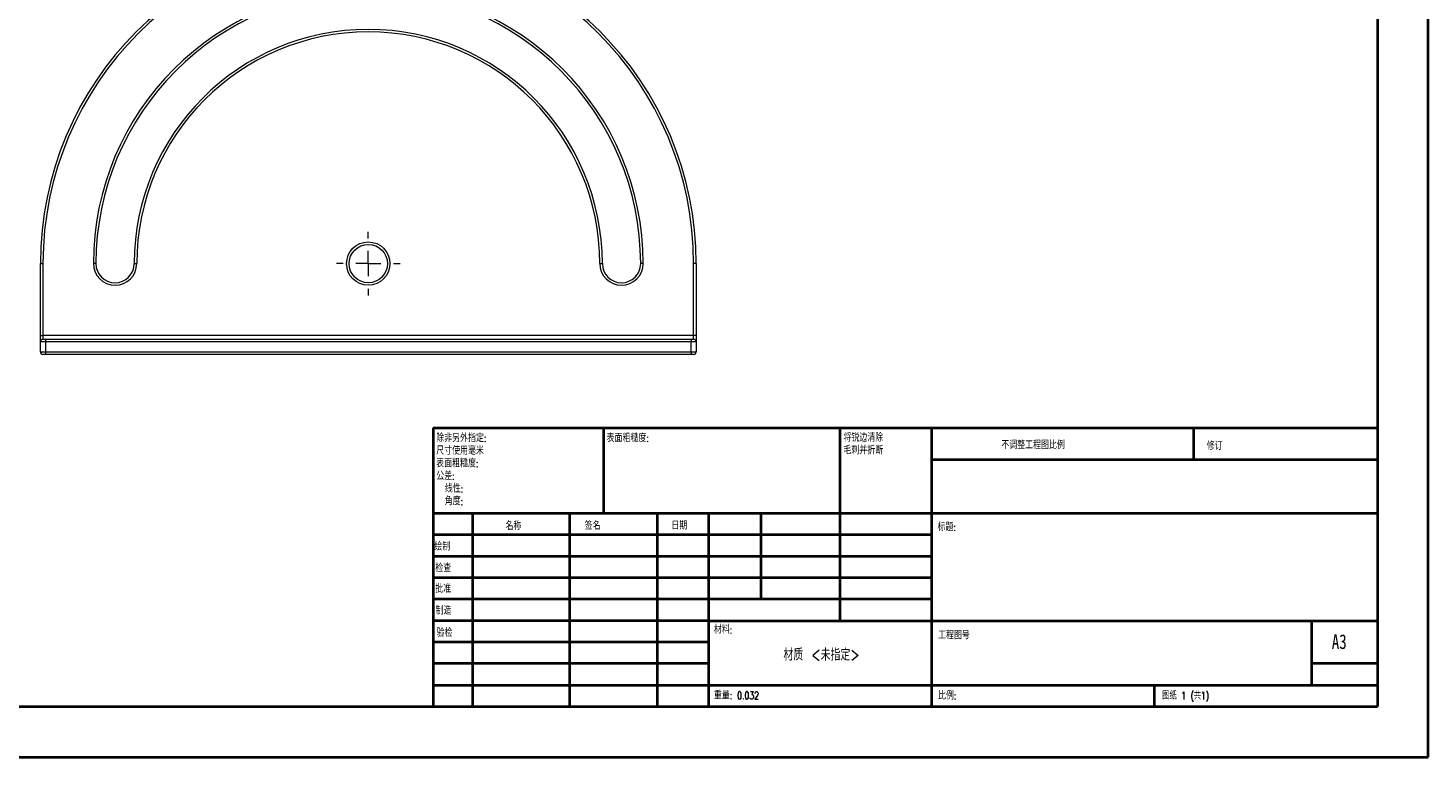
# Model space of a CAD drawing. Header units: millimetres. Extents: x 0 to 420, y 0 to 297.
# Tile 2 of 3: x 143 to 420, y 0 to 145. Entities that reach past the tile are written whole.
import ezdxf

# ---------------------------------------------------------------- set-up
doc = ezdxf.new("R2010")
doc.units = ezdxf.units.MM
doc.styles.add('SLDTEXTSTYLE0', font='TXT', dxfattribs={"width": 0.75, "bigfont": 'bigfont'})
doc.styles.add('SLDTEXTSTYLE1', font='TXT', dxfattribs={"width": 0.75})
doc.styles.add('SLDTEXTSTYLE2', font='TXT', dxfattribs={"width": 0.694444, "bigfont": 'bigfont'})

# ---------------------------------------------------------------- blocks, each defined once
blk = doc.blocks.new('SW_NOTE_0')
at = {"color": 0, "linetype": 'Continuous', "lineweight": 0, "char_height": 1.5, "attachment_point": 1, "style": 'SLDTEXTSTYLE0'}
for s, insert in [('\\M+18FAB锐边\\M+190B4\\M+18F9C', (0, 1.93)), ('\\M+196D1\\M+18E68\\M+19BF3\\M+190DC\\M+19266', (0, -0.57))]:
    blk.add_mtext(s, dxfattribs=dict(at, insert=insert))
blk = doc.blocks.new('SW_NOTE_1')
at = {"color": 0, "linetype": 'Continuous', "lineweight": 0, "char_height": 1.5, "attachment_point": 1, "style": 'SLDTEXTSTYLE0'}
for s, insert in [('\\M+18F9C\\M+194F1另\\M+18A4F\\M+18E77\\M+192E8:', (0, 1.93)), ('\\M+18EDA\\M+190A1\\M+18E67\\M+19770\\M+19F7C\\M+195C4', (0, -0.57)), ('\\M+1955C\\M+196CA\\M+19165糙\\M+19378:', (0, -3.07)), ('\\M+18CF6\\M+18DB7:', (0, -5.57)), ('线\\M+190AB:', (1.69, -8.07)), ('\\M+18A70\\M+19378:', (1.69, -10.57))]:
    blk.add_mtext(s, dxfattribs=dict(at, insert=insert))
blk = doc.blocks.new('SW_CENTERMARKSYMBOL_0')
at = {"color": 0, "linetype": 'Continuous', "lineweight": 0}
for p, q in [((0, 5), (0, 6.3)), ((-5, 0), (-6.3, 0)), ((0, 0), (-2.5, 0)), ((0, 0), (0, 2.5)), ((0, 0), (0, -2.5)), ((0, 0), (2.5, 0)), ((5, 0), (6.3, 0)), ((0, -5), (0, -6.3))]:
    blk.add_line(p, q, dxfattribs=at)

msp = doc.modelspace()

# ---------------------------------------------------------------- linework, layer by layer
at = {"color": 7, "linetype": 'Continuous', "lineweight": 40}
for p, q in [((420.08, 0.21), (420.08, 297.21)), ((410.08, 287.21), (410.08, 10.21)), ((222.88, 65.46), (410.08, 65.46)), ((222.88, 65.46), (222.88, 10.21)), ((256.68, 48.46), (256.68, 65.46)), ((303.48, 65.46), (303.48, 27.21)), ((321.68, 65.46), (321.68, 10.21)), ((373.68, 59.09), (373.68, 65.46)), ((410.08, 59.09), (321.68, 59.09)), ((410.08, 48.46), (222.88, 48.46)), ((230.68, 48.46), (230.68, 10.21)), ((249.87, 48.46), (249.87, 10.21)), ((267.28, 48.46), (267.28, 10.21)), ((277.48, 10.21), (277.48, 48.46)), ((287.88, 31.46), (287.88, 48.46)), ((321.68, 44.21), (222.88, 44.21)), ((321.68, 39.96), (222.88, 39.96)), ((321.68, 35.71), (222.88, 35.71)), ((321.68, 31.46), (222.88, 31.46)), ((277.48, 27.21), (222.88, 27.21)), ((277.48, 27.21), (410.08, 27.21)), ((397.08, 14.46), (397.08, 27.21)), ((277.48, 22.96), (222.88, 22.96)), ((277.48, 18.71), (222.88, 18.71)), ((410.08, 18.71), (397.08, 18.71)), ((222.88, 14.46), (410.08, 14.46)), ((365.88, 10.21), (365.88, 14.46)), ((25.08, 10.21), (410.08, 10.21)), ((0.08, 0.21), (420.08, 0.21))]:
    msp.add_line(p, q, dxfattribs=at)
at = {"color": 7, "linetype": 'Continuous', "lineweight": 15}
for p, q in [((145, 83.71), (145, 97.97)), ((145, 97.97), (145.5, 97.97)), ((145.5, 97.97), (145.5, 83.71)), ((156, 97.97), (155.5, 97.97)), ((163.6, 97.97), (164.1, 97.97)), ((255.9, 97.97), (256.4, 97.97)), ((264.5, 97.97), (264, 97.97)), ((274.5, 83.71), (274.5, 97.97)), ((275, 97.97), (274.5, 97.97)), ((275, 97.97), (275, 83.71)), ((145, 82.47), (145, 83.71)), ((145, 83.71), (145.5, 83.71)), ((145.5, 83.71), (145.5, 82.97)), ((274.5, 83.71), (145.5, 83.71)), ((274.5, 82.97), (274.5, 83.71)), ((275, 83.71), (274.5, 83.71)), ((275, 83.71), (275, 82.47)), ((146, 82.47), (145, 82.47)), ((145, 80.47), (145, 82.47)), ((145.5, 82.97), (146, 82.97)), ((146, 82.97), (146, 82.47)), ((146, 82.97), (274, 82.97)), ((146, 82.47), (146, 80.47)), ((274, 82.47), (146, 82.47)), ((274, 82.97), (274.5, 82.97)), ((274, 82.97), (274, 82.47)), ((275, 82.47), (274, 82.47)), ((274, 80.47), (274, 82.47)), ((275, 82.47), (275, 80.47)), ((145, 80.47), (146, 80.47)), ((146, 79.97), (145.5, 79.97)), ((146, 80.47), (274, 80.47)), ((146, 80.47), (146, 79.97)), ((274, 79.97), (146, 79.97)), ((274, 80.47), (275, 80.47)), ((274, 80.47), (274, 79.97)), ((274.5, 79.97), (274, 79.97))]:
    msp.add_line(p, q, dxfattribs=at)
for radius in [4.3, 3.8]:
    msp.add_circle((210, 97.97), radius, dxfattribs=at)
for centre, radius, start, end in [((210, 97.97), 65, 0, 180), ((210, 97.97), 64.5, 0, 180), ((210, 97.97), 54.5, 0, 180), ((210, 97.97), 54, 0, 180), ((210, 97.97), 46.4, 0, 180), ((210, 97.97), 45.9, 0, 180), ((159.8, 97.97), 4.3, 180, 0), ((159.8, 97.97), 3.8, 180, 0), ((260.2, 97.97), 4.3, 180, 0), ((260.2, 97.97), 3.8, 180, 0), ((145.5, 82.47), 0.5, 90, 180), ((274.5, 82.47), 0.5, 0, 90), ((145.5, 80.47), 0.5, 180, 270), ((274.5, 80.47), 0.5, 270, 0)]:
    msp.add_arc(centre, radius, start, end, dxfattribs=at)

# ---------------------------------------------------------------- block references
at = {"color": 7, "linetype": 'Continuous', "lineweight": 0}
for name, p in [('SW_CENTERMARKSYMBOL_0', (210, 97.97)), ('SW_NOTE_1', (223.47, 62.2)), ('SW_NOTE_0', (304.19, 62.28))]:
    msp.add_blockref(name, p, dxfattribs=at)

# ---------------------------------------------------------------- texts
for s, insert, char_height, attachment_point, style in [('\\M+1955C\\M+196CA\\M+19165糙\\M+19378:', (257.25, 64.13), 1.5, 1, 'SLDTEXTSTYLE0'), ('\\M+19573调\\M+190AE\\M+18D48\\M+192F6图\\M+194E4\\M+197E1', (335.49, 62.75), 1.5, 1, 'SLDTEXTSTYLE0'), ('\\M+18F43订', (376.21, 62.55), 1.5, 1, 'SLDTEXTSTYLE0'), ('\\M+196BC\\M+18FCC', (237.2, 46.72), 1.5, 1, 'SLDTEXTSTYLE0'), ('签\\M+196BC', (252.91, 46.78), 1.5, 1, 'SLDTEXTSTYLE0'), ('\\M+193FA\\M+18AFA', (270.09, 46.79), 1.5, 1, 'SLDTEXTSTYLE0'), ('标题:', (322.84, 46.49), 1.5, 1, 'SLDTEXTSTYLE0'), ('绘\\M+190A7', (223.09, 42.64), 1.5, 1, 'SLDTEXTSTYLE0'), ('检查', (223.29, 38.37), 1.5, 1, 'SLDTEXTSTYLE0'), ('\\M+194E1\\M+18F79', (223.28, 34.28), 1.5, 1, 'SLDTEXTSTYLE0'), ('\\M+190A7\\M+191A2', (223.33, 29.95), 1.5, 1, 'SLDTEXTSTYLE0'), ('验检', (223.55, 25.56), 1.5, 1, 'SLDTEXTSTYLE0'), ('\\M+18DDE\\M+197BF:', (278.52, 26.2), 1.5, 1, 'SLDTEXTSTYLE0'), ('\\M+18D48\\M+192F6图\\M+18D86', (322.95, 25.08), 1.5, 1, 'SLDTEXTSTYLE0'), ('A3', (401, 24.52), 2.91, 1, 'SLDTEXTSTYLE1'), ('\\M+18DDE质 <\\M+196A2\\M+18E77\\M+192E8>', (299.85, 21.7), 2.3813, 2, 'SLDTEXTSTYLE0'), ('\\M+18F64\\M+197CA: 0.032', (278.5, 13.16), 1.4986, 1, 'SLDTEXTSTYLE0'), ('\\M+194E4\\M+197E1:', (322.95, 13.11), 1.5, 1, 'SLDTEXTSTYLE0'), ('图纸 1 (\\M+18BA41)', (367.36, 13.11), 1.5, 1, 'SLDTEXTSTYLE2')]:
    msp.add_mtext(s, dxfattribs=dict(at, insert=insert, char_height=char_height, attachment_point=attachment_point, style=style))

doc.saveas('drawing.dxf')
